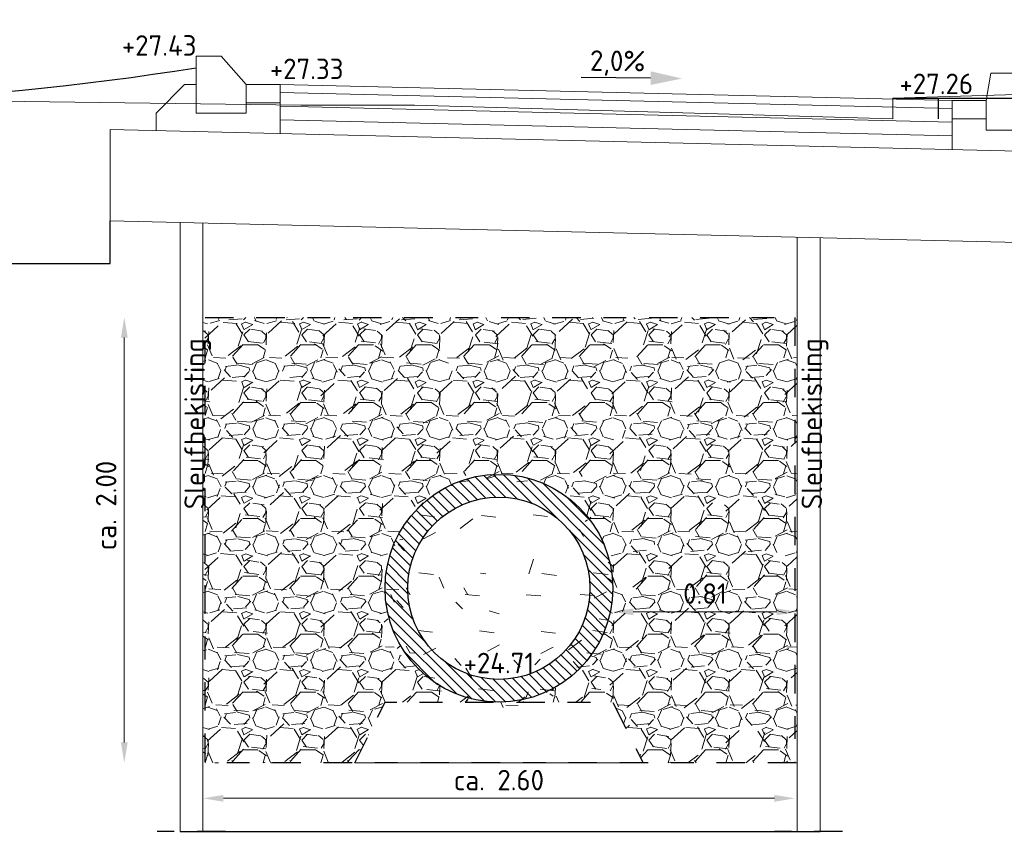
# Model space of a CAD drawing. Header units: metres. Extents: x 196651 to 397723, y 354703 to 710691.
# Tile 238 of 256: x 198859.98 to 198864.31, y 355342.16 to 355345.78. Entities that reach past the tile are written whole.
import ezdxf
from ezdxf.enums import TextEntityAlignment as Align

# ---------------------------------------------------------------- set-up
doc = ezdxf.new("R2010")
doc.units = ezdxf.units.M
doc.header["$MEASUREMENT"] = 0
doc.linetypes.add('BORDER4', pattern=[0.4375, 0.125, -0.0625, 0.125, -0.0625, 0, -0.0625])
doc.linetypes.add('DASHDOT2', pattern=[0.5, 0.25, -0.125, 0, -0.125])
for name, color, linetype in [('DET___HATCH_RIOOLBUIS', 7, 'Continuous'), ('X-XX-NIEUW-DETAIL-G', 1, 'Continuous'), ('X-XX-NIEUW-DETAIL-S', 1, 'Continuous'), ('X-XX-NIEUW-DETAIL-T', 3, 'Continuous')]:
    doc.layers.add(name, color=color, linetype=linetype)
for name, color, linetype, lineweight in [('X-XX-AL-AANPIJLING-M', 7, 'Continuous', 18), ('X-XX-BESTAAND-DETAIL-G', 252, 'Continuous', 5), ('X-XX-NIEUW-DETAIL-A', 251, 'Continuous', 0), ('X-XX-XX-DETAIL1-G', 1, 'Continuous', 18)]:
    doc.layers.add(name, color=color, linetype=linetype, lineweight=lineweight)
doc.layers.add('X-XX-AL-HULPLIJNEN', color=4, linetype='Continuous', lineweight=25, plot=False)
doc.styles.add('NLCS-ISO', font='NLCS-ISO.ttf')
doc.styles.add('NLCS-ISO-T18', font='NLCS-ISO.ttf')
doc.dimstyles.new('Jens 1_50 - standaard', dxfattribs={"dimscale": 0.05, "dimtxt": 1.8, "dimasz": 1.8, "dimexe": 2, "dimexo": 2, "dimgap": 0.7, "dimtad": 1, "dimzin": 0, "dimdsep": 46, "dimtxsty": 'NLCS-ISO', "dimcen": 2.5, "dimdle": 2, "dimse1": 1, "dimse2": 1, "dimclrd": 256, "dimclre": 256, "dimclrt": 256, "dimadec": 1, "dimazin": 0, "dimtfac": 1, "dimtdec": 3, "dimtofl": 0, "dimtmove": 1, "dimatfit": 0, "dimfxl": 2, "dimfxlon": 1, "dimtfillclr": 254, "dimtolj": 1, "dimtzin": 0, "dimlwd": 18, "dimlwe": 18, "dimarcsym": 0})

# ---------------------------------------------------------------- blocks, each defined once
blk = doc.blocks.new('*U180')
blk.add_hatch(color=5).paths.add_polyline_path([(0.1512017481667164, 0.03224956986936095), (0.1524015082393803, 0.09223757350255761), (0.2894138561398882, 0.05949132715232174)])
at = {"color": 5, "flags": 128}
blk.add_lwpolyline([(0.1518016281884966, 0.06224357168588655), (-0.1534215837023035, 0.06834803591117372)], dxfattribs=at)
at = {"insert": (0.008332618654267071, 0.1843906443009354), "char_height": 0.09, "width": 1.310814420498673, "attachment_point": 2, "rotation": 358.85423716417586, "style": 'NLCS-ISO-T18'}
blk.add_mtext('2,0%', dxfattribs=at)
blk = doc.blocks.new('*D192')
at = {"layer": 'Defpoints', "color": 0, "transparency": 16777216}
for p in [(198860.7591092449, 355345.6206982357), (198857.6991092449, 355345.5106982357), (198860.7591092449, 355340.74486636)]:
    blk.add_point(p, dxfattribs=at)
at = {"layer": 'X-XX-AL-AANPIJLING-M', "linetype": 'Continuous', "lineweight": 18, "transparency": 16777216}
blk.add_line((198857.7891092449, 355340.74486636), (198860.6691092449, 355340.74486636), dxfattribs=at)
at = {"layer": 'X-XX-AL-AANPIJLING-M', "transparency": 16777216}
for points in [[(198857.7891092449, 355340.75986636), (198857.7891092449, 355340.72986636), (198857.6991092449, 355340.74486636)], [(198860.6691092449, 355340.75986636), (198860.6691092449, 355340.72986636), (198860.7591092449, 355340.74486636)]]:
    blk.add_solid(points, dxfattribs=at)
at = {"layer": 'X-XX-AL-AANPIJLING-M', "transparency": 16777216, "insert": (198859.2291092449, 355340.82486636), "char_height": 0.09000000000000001, "attachment_point": 5, "style": 'NLCS-ISO'}
blk.add_mtext('\\A1;3.06', dxfattribs=at)
blk = doc.blocks.new('*D193')
at = {"layer": 'Defpoints', "color": 0, "transparency": 16777216}
for p in [(198860.9791092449, 355345.4956982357), (198864.2291092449, 355345.3856982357), (198864.2291092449, 355340.83486636)]:
    blk.add_point(p, dxfattribs=at)
at = {"layer": 'X-XX-AL-AANPIJLING-M', "linetype": 'Continuous', "lineweight": 18, "transparency": 16777216}
blk.add_line((198861.0691092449, 355340.83486636), (198864.1391092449, 355340.83486636), dxfattribs=at)
at = {"layer": 'X-XX-AL-AANPIJLING-M', "transparency": 16777216}
for points in [[(198861.0691092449, 355340.84986636), (198861.0691092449, 355340.81986636), (198860.9791092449, 355340.83486636)], [(198864.1391092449, 355340.84986636), (198864.1391092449, 355340.81986636), (198864.2291092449, 355340.83486636)]]:
    blk.add_solid(points, dxfattribs=at)
at = {"layer": 'X-XX-AL-AANPIJLING-M', "transparency": 16777216, "insert": (198862.6041092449, 355340.91486636), "char_height": 0.09000000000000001, "attachment_point": 5, "style": 'NLCS-ISO'}
blk.add_mtext('\\A1;3.25', dxfattribs=at)
blk = doc.blocks.new('*D187')
at = {"layer": 'Defpoints', "color": 0, "transparency": 16777216}
for p in [(198857.6991092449, 355345.7606982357), (198860.7591092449, 355345.7806982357), (198860.7591092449, 355340.99486636)]:
    blk.add_point(p, dxfattribs=at)
at = {"layer": 'X-XX-AL-AANPIJLING-M', "linetype": 'Continuous', "lineweight": 18, "transparency": 16777216}
blk.add_line((198857.7891092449, 355340.99486636), (198860.6691092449, 355340.99486636), dxfattribs=at)
at = {"layer": 'X-XX-AL-AANPIJLING-M', "transparency": 16777216}
for points in [[(198857.7891092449, 355341.0098663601), (198857.7891092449, 355340.97986636), (198857.6991092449, 355340.99486636)], [(198860.6691092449, 355341.0098663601), (198860.6691092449, 355340.97986636), (198860.7591092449, 355340.99486636)]]:
    blk.add_solid(points, dxfattribs=at)
at = {"layer": 'X-XX-AL-AANPIJLING-M', "transparency": 16777216, "insert": (198859.2291092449, 355341.0748663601), "char_height": 0.09000000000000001, "attachment_point": 5, "style": 'NLCS-ISO'}
blk.add_mtext('\\A1;Groenvak', dxfattribs=at)
blk = doc.blocks.new('*D188')
at = {"layer": 'Defpoints', "color": 0, "transparency": 16777216}
for p in [(198860.9791092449, 355345.6556982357), (198864.2291092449, 355345.5456982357), (198864.2291092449, 355340.99486636)]:
    blk.add_point(p, dxfattribs=at)
at = {"layer": 'X-XX-AL-AANPIJLING-M', "linetype": 'Continuous', "lineweight": 18, "transparency": 16777216}
blk.add_line((198861.0691092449, 355340.99486636), (198864.1391092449, 355340.99486636), dxfattribs=at)
at = {"layer": 'X-XX-AL-AANPIJLING-M', "transparency": 16777216}
for points in [[(198861.0691092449, 355341.0098663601), (198861.0691092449, 355340.97986636), (198860.9791092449, 355340.99486636)], [(198864.1391092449, 355341.0098663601), (198864.1391092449, 355340.97986636), (198864.2291092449, 355340.99486636)]]:
    blk.add_solid(points, dxfattribs=at)
at = {"layer": 'X-XX-AL-AANPIJLING-M', "transparency": 16777216, "insert": (198862.6041092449, 355341.0883663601), "char_height": 0.09000000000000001, "attachment_point": 5, "style": 'NLCS-ISO'}
blk.add_mtext('\\A1;Rijbaan', dxfattribs=at)
blk = doc.blocks.new('*U176')
at = {"layer": 'DET___HATCH_RIOOLBUIS'}
h = blk.add_hatch(dxfattribs=at)
h.set_pattern_fill('ANSI31', color=256, scale=0.01, angle=90, style=0)
h.set_pattern_definition([(135, (-0.5, -0.09999999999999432), (-0.02245064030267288, -0.02245064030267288), [])])
edge = h.paths.add_edge_path()
edge.add_arc((0, 0.4000000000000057), 0.5, 0, 360)
edge = h.paths.add_edge_path(flags=16)
edge.add_arc((0, 0.4000000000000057), 0.4, 0, 360)
for radius in [0.5, 0.4]:
    blk.add_circle((0, 0.4000000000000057), radius)
blk = doc.blocks.new('*D183')
at = {"layer": 'Defpoints', "color": 0, "transparency": 16777216}
for p in [(198860.789109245, 355344.4754958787), (198860.4441069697, 355342.5190315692), (198860.799109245, 355342.5190315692)]:
    blk.add_point(p, dxfattribs=at)
at = {"layer": 'X-XX-AL-AANPIJLING-M', "linetype": 'Continuous', "lineweight": 18, "transparency": 16777216}
blk.add_line((198860.4441069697, 355344.3854958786), (198860.4441069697, 355342.6090315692), dxfattribs=at)
at = {"layer": 'X-XX-AL-AANPIJLING-M', "transparency": 16777216}
for points in [[(198860.4291069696, 355344.3854958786), (198860.4591069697, 355344.3854958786), (198860.4441069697, 355344.4754958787)], [(198860.4291069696, 355342.6090315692), (198860.4591069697, 355342.6090315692), (198860.4441069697, 355342.5190315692)]]:
    blk.add_solid(points, dxfattribs=at)
at = {"layer": 'X-XX-AL-AANPIJLING-M', "transparency": 16777216, "insert": (198860.3640728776, 355343.6487268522), "char_height": 0.09000000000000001, "attachment_point": 5, "rotation": 90, "style": 'NLCS-ISO'}
blk.add_mtext('\\A1;ca. 2.00', dxfattribs=at)
blk = doc.blocks.new('*D184')
at = {"layer": 'Defpoints', "color": 0, "transparency": 16777216}
for p in [(198860.7891092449, 355342.5190315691), (198863.3891092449, 355342.5190315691), (198863.3891092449, 355342.3639374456)]:
    blk.add_point(p, dxfattribs=at)
at = {"layer": 'X-XX-AL-AANPIJLING-M', "linetype": 'Continuous', "lineweight": 18, "transparency": 16777216}
blk.add_line((198860.8791092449, 355342.3639374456), (198863.2991092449, 355342.3639374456), dxfattribs=at)
at = {"layer": 'X-XX-AL-AANPIJLING-M', "transparency": 16777216}
for points in [[(198860.8791092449, 355342.3789374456), (198860.8791092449, 355342.3489374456), (198860.7891092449, 355342.3639374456)], [(198863.2991092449, 355342.3789374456), (198863.2991092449, 355342.3489374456), (198863.3891092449, 355342.3639374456)]]:
    blk.add_solid(points, dxfattribs=at)
at = {"layer": 'X-XX-AL-AANPIJLING-M', "transparency": 16777216, "insert": (198862.0891092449, 355342.4439715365), "char_height": 0.09000000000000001, "attachment_point": 5, "style": 'NLCS-ISO'}
blk.add_mtext('\\A1;ca. 2.60', dxfattribs=at)
blk = doc.blocks.new('*D185')
at = {"layer": 'Defpoints', "color": 0, "transparency": 16777216}
for p in [(198862.5891092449, 355343.2856982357), (198863.3991092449, 355343.2856982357), (198863.3991092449, 355343.1822529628)]:
    blk.add_point(p, dxfattribs=at)
at = {"layer": 'X-XX-AL-AANPIJLING-M', "linetype": 'Continuous', "lineweight": 18, "transparency": 16777216}
blk.add_line((198862.6791092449, 355343.1822529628), (198863.3091092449, 355343.1822529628), dxfattribs=at)
at = {"layer": 'X-XX-AL-AANPIJLING-M', "transparency": 16777216}
for points in [[(198862.6791092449, 355343.1972529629), (198862.6791092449, 355343.1672529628), (198862.5891092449, 355343.1822529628)], [(198863.3091092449, 355343.1972529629), (198863.3091092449, 355343.1672529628), (198863.3991092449, 355343.1822529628)]]:
    blk.add_solid(points, dxfattribs=at)
at = {"layer": 'X-XX-AL-AANPIJLING-M', "transparency": 16777216, "insert": (198862.9941092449, 355343.2622529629), "char_height": 0.09000000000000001, "attachment_point": 5, "style": 'NLCS-ISO'}
blk.add_mtext('\\A1;0.81', dxfattribs=at)

msp = doc.modelspace()

# ---------------------------------------------------------------- hatches: boundary and pattern name
at = {"layer": 'X-XX-NIEUW-DETAIL-A'}
h = msp.add_hatch(dxfattribs=at)
h.set_pattern_fill('GRAVEL', color=256, scale=0.01)
h.set_pattern_definition([(228.0127875, (-552.3746205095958, -390.3815364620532), (-2.032000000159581, -2.285999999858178), [0.034172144, -3.3830483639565]), (184.969741, (-552.3974805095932, -390.4069364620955), (3.04799999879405, 0.2540000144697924), [0.05864047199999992, -5.80540488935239]), (132.5104471, (-552.4559005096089, -390.412016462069), (2.540000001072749, -2.793999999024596), [0.04134815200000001, -4.093472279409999]), (267.273689, (-552.5549605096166, -390.4755164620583), (0.2540000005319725, 5.079999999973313), [0.05340045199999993, -5.286643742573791]), (292.83365418, (-552.5575005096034, -390.5288564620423), (-1.270000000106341, 3.047999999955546), [0.05236336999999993, -5.18398077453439]), (357.2736889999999, (-552.5371805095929, -390.5771164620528), (-5.079999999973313, 0.2540000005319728), [0.05340045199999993, -5.286643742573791]), (37.69424047, (-552.4838405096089, -390.5796564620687), (-3.30199999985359, -2.540000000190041), [0.07061936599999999, -6.991311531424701]), (72.25532837, (-552.427960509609, -390.5364764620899), (1.778000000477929, 5.587999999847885), [0.066671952, -6.6005256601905]), (121.42956562, (-552.4076405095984, -390.4729764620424), (-2.032000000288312, 3.301999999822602), [0.0535813, -5.304554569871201]), (175.2363583, (-552.4355805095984, -390.4272564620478), (2.793999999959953, -0.2540000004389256), [0.06117132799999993, -2.997393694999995]), (222.3974378, (-552.4965405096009, -390.4221764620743), (-3.047999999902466, -2.794000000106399), [0.07910779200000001, -7.8316772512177]), (138.81407483, (-552.3035005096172, -390.4780564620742), (-1.777999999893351, 1.524000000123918), [0.027000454, -2.6730565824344]), (171.4692344, (-552.3238205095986, -390.4602764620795), (3.302000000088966, -0.5079999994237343), [0.051368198, -5.085463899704]), (225, (-552.3746205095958, -390.4526564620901), (-3.552713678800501e-17, -0.2540000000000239), [0.035920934, -0.3232893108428]), (203.19859051, (-552.3924005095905, -390.4221764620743), (1.270000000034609, 0.5079999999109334), [0.01934413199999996, -1.915062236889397]), (291.80140949, (-552.4101805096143, -390.4297964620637), (-0.2540000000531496, 0.7619999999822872), [0.027356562, -1.340475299]), (30.96375653, (-552.400020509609, -390.4551964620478), (0.7620000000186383, 0.5079999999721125), [0.04443196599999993, -1.436629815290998]), (161.56505118, (-552.3619205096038, -390.4323364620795), (0.5080000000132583, -0.2539999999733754), [0.032128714, -0.7710898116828]), (16.389540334, (-552.5575005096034, -390.4297964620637), (2.540000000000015, 0.7620000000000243), [0.04500880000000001, -4.455882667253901]), (70.34617594, (-552.5143205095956, -390.4170964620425), (-1.016000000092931, -2.793999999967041), [0.037759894, -3.73822156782]), (293.19859051, (-552.3619205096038, -390.3815364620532), (-0.5079999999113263, 1.270000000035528), [0.03868800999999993, -1.895718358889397]), (343.6104596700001, (-552.3466805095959, -390.4170964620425), (-2.540000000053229, 0.761999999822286), [0.04500879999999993, -4.455882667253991]), (339.44395478, (-552.5575005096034, -390.5872764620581), (-1.269999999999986, 0.508000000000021), [0.04340351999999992, -2.126773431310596]), (294.7751406, (-552.5168605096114, -390.6025164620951), (-1.270000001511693, 2.793999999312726), [0.036367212, -3.600359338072]), (66.80140949, (-552.359380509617, -390.6355364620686), (0.5079999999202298, 1.27000000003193), [0.03868801, -1.8957183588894]), (17.35402464, (-552.3441405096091, -390.5999764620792), (-3.301999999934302, -1.016000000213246), [0.04257827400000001, -4.21523759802]), (69.44395478, (-552.4838405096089, -390.6355364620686), (-0.508000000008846, -1.269999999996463), [0.02170176, -2.148475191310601]), (101.309932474, (-552.3746205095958, -390.6355364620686), (-0.25400000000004, 1.016000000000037), [0.01295146, -1.2821994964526]), (165.963756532, (-552.3771605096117, -390.6228364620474), (0.7619999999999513, -0.2539999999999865), [0.05236337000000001, -0.9949054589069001]), (186.00900596, (-552.427960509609, -390.6101364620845), (2.539999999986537, 0.2540000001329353), [0.04852669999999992, -4.80413648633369]), (303.69006753, (-552.400020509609, -390.4780564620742), (-0.2540000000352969, 0.5079999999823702), [0.036632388, -0.879177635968]), (353.15722659, (-552.3797005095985, -390.50853646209), (4.318000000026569, -0.5079999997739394), [0.063955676, -6.331600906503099]), (60.9453959, (-552.3162005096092, -390.5161564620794), (-1.016000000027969, -1.777999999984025), [0.026150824, -2.588939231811]), (90, (-552.3035005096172, -390.493296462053), (-0.254, 0.254), [0.01524, -0.23876]), (120.25643716, (-552.4330405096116, -390.6025164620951), (1.015999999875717, -1.77800000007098), [0.035286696, -3.49339407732]), (48.01278749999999, (-552.4508205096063, -390.5720364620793), (2.032000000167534, 2.285999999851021), [0.068344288, -3.3488762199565]), (0, (-552.4051005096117, -390.5212364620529), (0.254, 0.254), [0.06604, -0.18796]), (325.3048465, (-552.3390605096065, -390.5212364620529), (2.540000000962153, -1.777999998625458), [0.040160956, -3.975931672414]), (254.0546040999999, (-552.3060405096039, -390.5440964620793), (-0.2539999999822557, -1.016000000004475), [0.03698290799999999, -1.8121650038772]), (207.64597536, (-552.3162005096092, -390.5796564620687), (-4.826000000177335, -2.539999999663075), [0.06021450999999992, -5.96124644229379]), (175.42607874, (-552.3695405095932, -390.6075964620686), (-3.301999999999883, 0.2539999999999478), [0.063702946, -6.306584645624])])
edge = h.paths.add_edge_path(flags=16)
edge.add_arc((198862.0891092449, 355343.2856982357), 0.5, 0, 360)
h.paths.add_polyline_path([(198863.3991092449, 355344.4743700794), (198860.7891092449, 355344.4743700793), (198860.7891092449, 355342.5190315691), (198861.4557759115, 355342.5190315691), (198861.5891092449, 355342.7856982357), (198862.5891092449, 355342.7856982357), (198862.7224425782, 355342.5190315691), (198863.3991092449, 355342.5190315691)])

# ---------------------------------------------------------------- linework, layer by layer
at = {"layer": 'X-XX-AL-HULPLIJNEN', "flags": 128}
for points in [[(198863.8190639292, 355345.4356735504), (198865.8490639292, 355345.4356735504)], [(198864.0190639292, 355345.3456735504), (198864.0190639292, 355345.4356735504)], [(198860.6891092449, 355342.2190315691), (198863.4991092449, 355342.2190315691)]]:
    msp.add_lwpolyline(points, dxfattribs=at)
at = {"layer": 'X-XX-BESTAAND-DETAIL-G', "flags": 128}
msp.add_lwpolyline([(198843.7890639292, 355345.5556735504), (198845.8390639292, 355345.5356735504), (198845.8390639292, 355345.4356735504), (198847.8890639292, 355345.4856735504), (198847.8890639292, 355345.5856735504), (198850.3390639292, 355345.6056735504), (198850.3390639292, 355345.5356735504), (198853.7390639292, 355345.4556735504), (198856.6890639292, 355345.4356735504), (198856.6890639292, 355345.5356735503), (198858.2390639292, 355345.5456735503), (198858.2390639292, 355345.4456735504), (198861.2190639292, 355345.4056735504), (198861.7190639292, 355345.4056735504), (198863.8190639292, 355345.3456735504), (198863.8190639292, 355345.4356735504), (198865.8490639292, 355345.4956735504)], dxfattribs=at)
at = {"layer": 'X-XX-NIEUW-DETAIL-G', "color": 6, "linetype": 'DASHDOT2', "ltscale": 0.5, "flags": 128}
for points in [[(198860.8885997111, 355342.2190315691), (198860.5885997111, 355342.2190315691)], [(198863.5985997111, 355342.2190315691), (198863.2985997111, 355342.2190315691)]]:
    msp.add_lwpolyline(points, dxfattribs=at)
at = {"layer": 'X-XX-NIEUW-DETAIL-S', "flags": 128}
msp.add_lwpolyline([(198857.6991092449, 355345.4605050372, 0.06176639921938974), (198860.7591092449, 355345.5700555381, 0.06201789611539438)], format="xyb", dxfattribs=at)
msp.add_lwpolyline([(198858.1058293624, 355344.7624781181), (198858.1058293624, 355344.7106982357), (198860.3816719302, 355344.7106982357), (198860.3816719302, 355344.8982609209)], dxfattribs=at)
at = {"layer": 'X-XX-NIEUW-DETAIL-S', "linetype": 'BORDER4', "flags": 128}
for points in [[(198863.3891092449, 355344.4743700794), (198863.3891092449, 355342.5190315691), (198860.7991092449, 355342.5190315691), (198860.7991092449, 355344.4743700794), (198863.3991092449, 355344.4743700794)], [(198861.4557759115, 355342.5190315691), (198861.5891092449, 355342.7856982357), (198862.5891092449, 355342.7856982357), (198862.7224425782, 355342.5190315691)]]:
    msp.add_lwpolyline(points, dxfattribs=at)
at = {"layer": 'X-XX-XX-DETAIL1-G', "flags": 128}
for points in [[(198860.7591092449, 355345.6206982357), (198860.8691092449, 355345.6206982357), (198860.9791092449, 355345.4956982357), (198860.9791092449, 355345.3706982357), (198860.7591092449, 355345.3706982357), (198860.7591092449, 355345.6206982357)], [(198860.7591092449, 355345.4956475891), (198860.7091092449, 355345.4956475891), (198860.5841092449, 355345.3706475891), (198860.5841092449, 355345.2935699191)], [(198861.1291092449, 355345.4956982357), (198861.1291092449, 355345.2806377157)], [(198861.1291092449, 355345.4956982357), (198864.0791092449, 355345.4256982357)], [(198861.1291092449, 355345.4606883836), (198864.0791092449, 355345.3906883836)], [(198861.1291092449, 355345.4006714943), (198864.0791092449, 355345.3306714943)], [(198861.1291092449, 355345.340654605), (198864.0791092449, 355345.270654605)], [(198864.0791092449, 355345.3456982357), (198864.0791092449, 355345.2106653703)], [(198860.6891092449, 355342.2190315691), (198860.6891092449, 355344.8909657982)], [(198860.7891092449, 355342.2190315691), (198860.7891092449, 355344.8885929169)], [(198863.3991092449, 355344.8266607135), (198863.3991092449, 355342.2190315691)], [(198863.4991092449, 355344.8242878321), (198863.4991092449, 355342.2190315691)], [(198861.4557759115, 355342.5190315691), (198862.7224425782, 355342.5190315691)]]:
    msp.add_lwpolyline(points, dxfattribs=at)
for points in [[(198864.4291092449, 355345.5456982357), (198864.2491092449, 355345.5456982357), (198864.2291092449, 355345.4256982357), (198864.2291092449, 355345.2956982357), (198864.4291092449, 355345.2956982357), (198864.4291092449, 355345.5456982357)], [(198860.9791092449, 355345.4956982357), (198861.1291092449, 355345.4956982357), (198861.1291092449, 355345.4156982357), (198860.9791092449, 355345.4156982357)], [(198864.0791092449, 355345.4256982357), (198864.2291092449, 355345.4256982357), (198864.2291092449, 355345.3456982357), (198864.0791092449, 355345.3456982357)], [(198864.862880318, 355345.192039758), (198864.8628803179, 355344.7919271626), (198860.3816719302, 355344.8982609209), (198860.3816719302, 355345.2983735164)]]:
    msp.add_lwpolyline(points, close=True, dxfattribs=at)

# ---------------------------------------------------------------- block references
at = {"layer": 'X-XX-NIEUW-DETAIL-S'}
msp.add_blockref('*U176', (198862.0891092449, 355342.8856982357), dxfattribs=at)
at = {"layer": 'X-XX-NIEUW-DETAIL-T', "rotation": 0.477254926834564}
msp.add_blockref('*U180', (198862.6041092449, 355345.4606982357), dxfattribs=at)

# ---------------------------------------------------------------- texts
at = {"layer": 'X-XX-NIEUW-DETAIL-T', "style": 'NLCS-ISO-T18'}
for s, p in [('+27.43', (198860.5973148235, 355345.5957150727)), ('+27.33', (198861.2449729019, 355345.4929489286)), ('+27.26', (198864.0095888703, 355345.4273478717)), ('+24.71', (198862.0891092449, 355342.8856982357))]:
    msp.add_text(s, height=0.09, dxfattribs=at).set_placement(p, align=Align.BOTTOM_CENTER)
for p in [(198860.8251092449, 355344.0078364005), (198863.5351092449, 355344.0078364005)]:
    msp.add_text('Sleufbekisting', height=0.09, rotation=90, dxfattribs=at).set_placement(p, align=Align.BOTTOM_CENTER)

# ---------------------------------------------------------------- dimensions: what is measured, and where the dimension line sits
at = {"layer": 'X-XX-AL-AANPIJLING-M'}
for base, p1, p2, text, picture, middle in [((198860.7591092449, 355340.99486636), (198857.6991092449, 355345.7606982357), (198860.7591092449, 355345.7806982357), 'Groenvak', '*D187', (198859.2291092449, 355341.0748663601)), ((198864.2291092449, 355340.99486636), (198860.9791092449, 355345.6556982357), (198864.2291092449, 355345.5456982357), 'Rijbaan', '*D188', (198862.6041092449, 355341.0883663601)), ((198863.3891092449, 355342.3639374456), (198860.7891092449, 355342.5190315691), (198863.3891092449, 355342.5190315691), 'ca. 2.60', '*D184', (198862.0891092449, 355342.4439715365))]:
    dim = msp.add_linear_dim(base=base, p1=p1, p2=p2, text=text, dimstyle='Jens 1_50 - standaard', dxfattribs=at)
    dim.commit()
    dim.dimension.update_dxf_attribs({"geometry": picture, "text_midpoint": middle})
for base, p1, p2, picture, middle in [((198860.7591092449, 355340.74486636), (198857.6991092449, 355345.5106982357), (198860.7591092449, 355345.6206982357), '*D192', (198859.2291092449, 355340.82486636)), ((198864.2291092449, 355340.83486636), (198860.9791092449, 355345.4956982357), (198864.2291092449, 355345.3856982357), '*D193', (198862.6041092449, 355340.91486636)), ((198863.3991092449, 355343.1822529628), (198862.5891092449, 355343.2856982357), (198863.3991092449, 355343.2856982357), '*D185', (198862.9941092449, 355343.2622529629))]:
    dim = msp.add_linear_dim(base=base, p1=p1, p2=p2, dimstyle='Jens 1_50 - standaard', dxfattribs=at)
    dim.commit()
    dim.dimension.update_dxf_attribs({"geometry": picture, "text_midpoint": middle})
dim = msp.add_linear_dim(base=(198860.4441069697, 355342.5190315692), p1=(198860.7891092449, 355344.4754958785), p2=(198860.7991092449, 355342.5190315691), angle=90, text='ca. 2.00', dimstyle='Jens 1_50 - standaard', dxfattribs=at)
dim.commit()
dim.dimension.update_dxf_attribs({"geometry": '*D183', "text_midpoint": (198860.4441069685, 355343.6487268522), "dimtype": 128})

doc.saveas('drawing.dxf')
